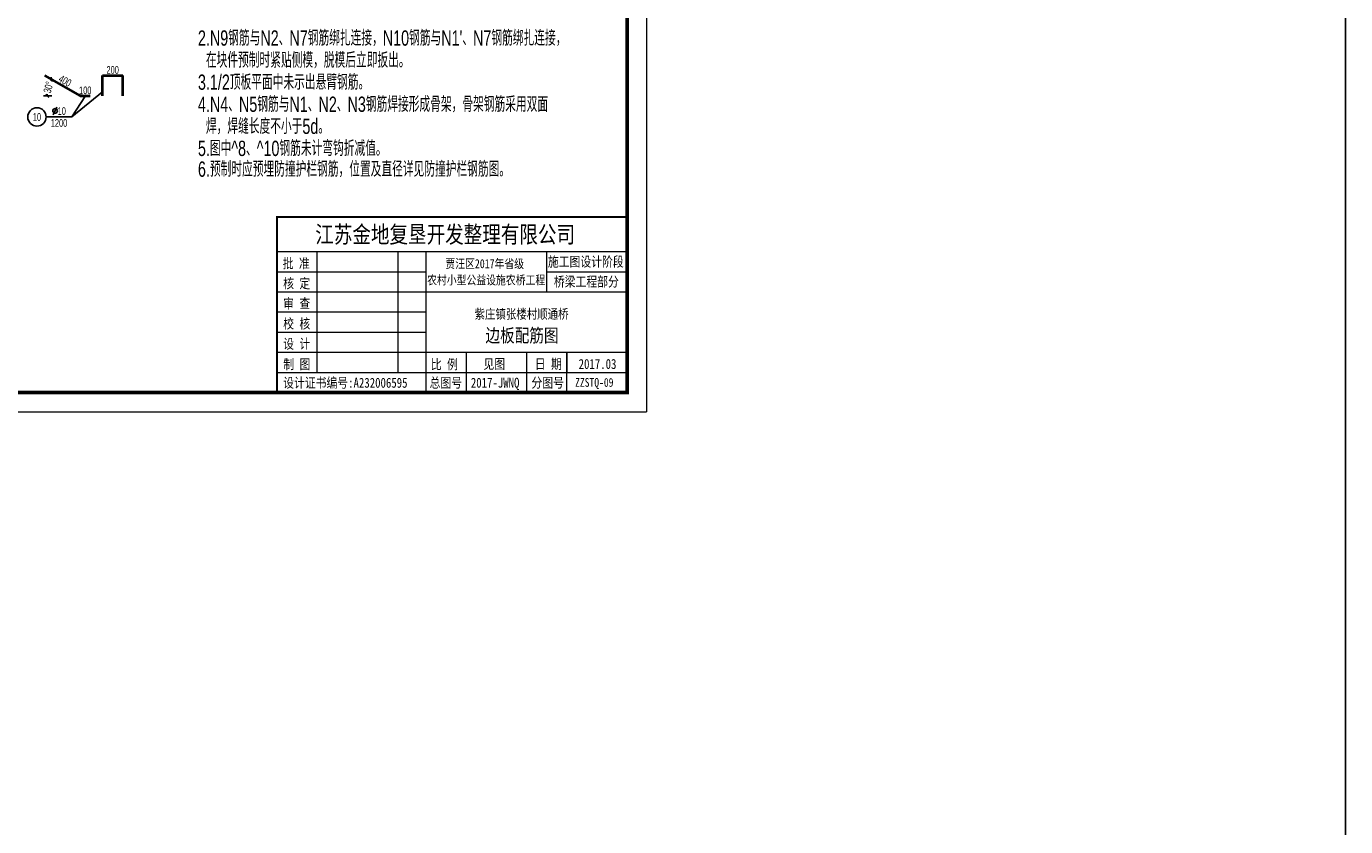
# Model space of a CAD drawing. Header units: millimetres. Extents: x -120871 to -111289, y -80062 to -71425.
# Tile 31 of 37: x -113012 to -111289, y -77979 to -76935. Entities that reach past the tile are written whole.
import ezdxf
from ezdxf.enums import TextEntityAlignment as Align

# ---------------------------------------------------------------- set-up
doc = ezdxf.new("R2010")
doc.units = ezdxf.units.MM
doc.header["$LTSCALE"] = 0.3
doc.header["$PDMODE"] = 99
doc.layers.get('0').update_dxf_attribs({"lineweight": 18})
for name, color, linetype in [('1', 7, 'Continuous'), ('LOCKUP', 7, 'Continuous'), ('TK', 7, 'Continuous'), ('附属', 7, 'Continuous')]:
    doc.layers.add(name, color=color, linetype=linetype)
for name, color, linetype, lineweight in [('BM1', 7, 'Continuous', 15), ('文字', 4, 'Continuous', 18), ('标注', 7, 'Continuous', 18), ('钢筋', 1, 'Continuous', 40)]:
    doc.layers.add(name, color=color, linetype=linetype, lineweight=lineweight)
doc.styles.add('hz-e', font='hztxt_e.shx', dxfattribs={"width": 0.7, "bigfont": 'hztxt.shx'})
doc.styles.add('图框', font='SIMFANG.TTF', dxfattribs={"width": 0.8, "height": 4})
doc.dimstyles.new('ISO-50', dxfattribs={"dimscale": 0.625, "dimtxt": 25, "dimasz": 10, "dimexe": 12.5, "dimexo": 6.25, "dimgap": 6.25, "dimtad": 1, "dimdec": 0, "dimdsep": 46, "dimtxsty": 'hz-e', "dimblk": 'OBLIQUE', "dimcen": 2.5, "dimadec": 0, "dimazin": 0, "dimtfac": 1, "dimtdec": 0, "dimtix": 1, "dimtmove": 2, "dimatfit": 3, "dimldrblk": 'OBLIQUE', "dimfxl": 15, "dimfxlon": 1, "dimarcsym": 0})

# ---------------------------------------------------------------- blocks, each defined once
blk = doc.blocks.new('_Oblique')
at = {"color": 0, "linetype": 'ByBlock', "lineweight": -2}
blk.add_line((-0.5, -0.5), (0.5, 0.5), dxfattribs=at)
blk = doc.blocks.new('*D200')
at = {"layer": 'Defpoints', "color": 0}
for p in [(-112988.3, -76998.7), (-112982.2, -77010.8), (-112942.1, -77025.4), (-112942.1, -77025.4), (-112928.7, -77025.4)]:
    blk.add_point(p, dxfattribs=at)
at = {"layer": '标注', "color": 0, "lineweight": -2}
blk.add_line((-112978.7, -77025.4), (-112989.7, -77025.4), dxfattribs=at)
for start, end in [(150, 152.9763), (177.0237, 180)]:
    blk.add_arc((-112942.1, -77025.4), 42.7, start, end, dxfattribs=at)
at = {"layer": '标注', "color": 0, "lineweight": -2, "xscale": 4, "yscale": 4, "zscale": 4}
for p, rotation in [((-112979, -77004), 60.00000000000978), ((-112984.7, -77025.4), 269.9999999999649)]:
    blk.add_blockref('_Oblique', p, dxfattribs=dict(at, rotation=rotation))
at = {"layer": '标注', "color": 0, "insert": (-112983.3, -77014.3), "char_height": 10, "attachment_point": 5, "rotation": 75, "style": 'hz-e'}
blk.add_mtext('30°', dxfattribs=at)

msp = doc.modelspace()

# ---------------------------------------------------------------- linework, layer by layer
msp.add_line((-114323.835, -77437.677), (-112202.421, -77437.677))
at = {"layer": 'BM1', "linetype": 'Continuous'}
msp.add_line((-112202.421, -75937.525), (-112202.421, -77437.677), dxfattribs=at)
at = {"layer": 'BM1', "color": 0, "linetype": 'Continuous'}
for p, q in [((-112202.421, -75952.679), (-112202.421, -77437.677)), ((-112202.421, -75952.679), (-112202.421, -77437.677)), ((-112202.421, -75952.679), (-112202.421, -77437.677)), ((-112202.421, -75952.679), (-112202.421, -77437.677)), ((-112202.421, -75952.679), (-112202.421, -77437.677)), ((-112684.741, -77183.643), (-112227.419, -77183.643)), ((-112684.741, -77183.643), (-112684.741, -77412.68)), ((-112684.741, -77412.68), (-112684.741, -77183.643)), ((-112684.741, -77228.699), (-112227.419, -77228.699)), ((-112632.175, -77386.397), (-112632.175, -77228.699)), ((-112527.044, -77228.699), (-112527.044, -77386.397)), ((-112490.248, -77228.699), (-112490.248, -77412.68)), ((-112332.55, -77281.265), (-112332.55, -77228.699)), ((-112684.741, -77254.982), (-112490.248, -77254.982)), ((-112332.55, -77254.982), (-112227.419, -77254.982)), ((-112684.741, -77281.265), (-112227.419, -77281.265)), ((-112684.741, -77307.548), (-112490.248, -77307.548)), ((-112684.741, -77333.831), (-112490.248, -77333.831)), ((-112684.741, -77360.114), (-112227.419, -77360.114)), ((-112437.682, -77360.114), (-112437.682, -77412.68)), ((-112358.833, -77360.114), (-112358.833, -77412.68)), ((-112306.267, -77360.114), (-112306.267, -77386.397)), ((-112306.267, -77412.68), (-112306.267, -77360.114)), ((-112684.741, -77386.397), (-112227.419, -77386.397))]:
    msp.add_line(p, q, dxfattribs=at)
at = {"layer": 'BM1', "color": 0, "linetype": 'Continuous', "const_width": 4.999}
msp.add_lwpolyline([(-114239.913, -77412.68), (-114239.913, -75977.676), (-112227.419, -75977.676), (-112227.419, -77412.68)], close=True, dxfattribs=at)
at = {"layer": 'BM1', "color": 0, "linetype": 'Continuous', "const_width": 2.628}
msp.add_lwpolyline([(-112227.419, -77183.643), (-112684.741, -77183.643), (-112684.741, -77412.68)], dxfattribs=at)
at = {"layer": 'LOCKUP'}
msp.add_lwpolyline([(-115479.261, -72420.706), (-111289.294, -72420.706), (-111289.294, -80061.931), (-115479.261, -80061.931)], close=True, dxfattribs=at)
at = {"layer": '钢筋', "ltscale": 0.5}
for p, q in [((-112988.253, -76998.715), (-112942.065, -77025.382)), ((-112912.73, -76998.715), (-112886.063, -76998.715)), ((-112912.73, -77025.382), (-112912.73, -76998.715)), ((-112886.063, -77025.382), (-112886.063, -76998.715)), ((-112942.065, -77025.382), (-112928.731, -77025.382))]:
    msp.add_line(p, q, dxfattribs=at)
at = {"layer": '附属', "ltscale": 0.5}
for p in [(-112912.73, -77020.151), (-112935.055, -77025.382), (-112986.276, -77052.996)]:
    msp.add_line(p, (-112952.73, -77052.996), dxfattribs=at)
at = {"layer": '附属', "color": 7, "ltscale": 0.5}
msp.add_line((-112972.295, -77040.131), (-112976.958, -77050.131), dxfattribs=at)
at = {"layer": '附属', "ltscale": 0.5}
msp.add_circle((-112998.276, -77052.996), 12, dxfattribs=at)
at = {"layer": '附属', "color": 7, "ltscale": 0.5}
msp.add_circle((-112974.627, -77045.131), 3, dxfattribs=at)

# ---------------------------------------------------------------- texts
at = {"style": 'hz-e', "width": 0.7}
for s, p in [("2.N9钢筋与N2、N7钢筋绑扎连接，N10钢筋与N1'、N7钢筋绑扎连接，", (-112788.06, -76959.99)), ('  在块件预制时紧贴侧模，脱模后立即扳出。 ', (-112788.06, -76988.79)), ('3.1/2顶板平面中未示出悬臂钢筋。', (-112788.06, -77017.59)), ('4.N4、N5钢筋与N1、N2、N3钢筋焊接形成骨架，骨架钢筋采用双面', (-112788.06, -77046.39)), ('  焊，焊缝长度不小于5d。', (-112788.06, -77075.19)), ('5.图中^ 8、^ 10钢筋未计弯钩折减值。', (-112788.06, -77103.99)), ('6.预制时应预埋防撞护栏钢筋，位置及直径详见防撞护栏钢筋图。', (-112788.06, -77131.055))]:
    msp.add_text(s, height=20, dxfattribs=at).set_placement(p)
at = {"layer": '1', "color": 7, "linetype": 'Continuous', "style": '图框', "width": 0.8}
for s, height, p in [('江苏金地复垦开发整理有限公司 ', 22.20605, (-112634.837, -77217.399)), ('批 准', 12.9535, (-112677.381, -77250.533)), ('贾汪区2017年省级', 11.7759, (-112464.891, -77250.366)), ('核 定', 12.9535, (-112676.72, -77276.68)), ('农村小型公益设施农桥工程', 11.77594, (-112488.752, -77271.67)), ('审 查', 12.9535, (-112676.72, -77302.963)), ('校 核', 12.9535, (-112676.72, -77329.246)), ('设 计', 12.9535, (-112676.72, -77355.529)), ('制 图', 12.9535, (-112676.549, -77382.175)), ('比 例', 12.9535, (-112483.839, -77382.314)), ('见图', 12.9535, (-112415.179, -77381.853)), ('日 期', 12.9535, (-112348.184, -77381.853)), ('2017.03', 12.9535, (-112290.888, -77381.853)), ('设计证书编号:A232006595 ', 12.95353, (-112676.712, -77406.415)), ('总图号', 12.9535, (-112485.542, -77406.338)), ('2017-JWNQ', 12.9535, (-112431.667, -77406.338)), ('分图号', 12.9535, (-112352.538, -77406.338))]:
    msp.add_text(s, height=height, dxfattribs=at).set_placement(p)
at = {"layer": '1', "color": 7, "linetype": 'Continuous', "char_height": 12.9535, "width": 107.59087, "attachment_point": 5, "style": '图框'}
for s, insert in [('施工图设计阶段', (-112281.549, -77242.608)), ('桥梁工程部分', (-112280.789, -77268.652))]:
    msp.add_mtext(s, dxfattribs=dict(at, insert=insert))
at = {"layer": 'BM1', "color": 0, "linetype": 'Continuous', "style": '图框', "width": 0.8}
msp.add_text('ZZSTQ-09', height=11.5, dxfattribs=at).set_placement((-112295.486, -77405.227))
at = {"layer": 'TK', "lineweight": 0, "style": '图框', "width": 0.8}
for s, height, p in [('紫庄镇张楼村顺通桥', 12.4969, (-112426.835, -77316.425)), ('边板配筋图', 17.4957, (-112412.613, -77346.87))]:
    msp.add_text(s, height=height, dxfattribs=at).set_placement(p)
at = {"layer": '文字', "style": 'hz-e', "width": 0.7}
for s, p in [('200', (-112899.396, -76991.599)), ('100', (-112935.223, -77018.266)), ('10', (-112965.886, -77045.256)), ('10', (-112998.276, -77052.996)), ('1200', (-112969.464, -77060.826))]:
    msp.add_text(s, height=10, dxfattribs=at).set_placement(p, align=Align.MIDDLE)
msp.add_text('400', height=10, rotation=330, dxfattribs=at).set_placement((-112961.58, -77005.851), align=Align.MIDDLE)

# ---------------------------------------------------------------- dimensions: what is measured, and where the dimension line sits
at = {"layer": '标注'}
dim = msp.add_angular_dim_2l(base=(-112982.161, -77010.788), line1=((-112942.065, -77025.382), (-112928.731, -77025.382)), line2=((-112988.253, -76998.715), (-112942.065, -77025.382)), dimstyle='ISO-50', override={"dimscale": 0.4}, dxfattribs=at)
dim.commit()
dim.dimension.update_dxf_attribs({"geometry": '*D200', "text_midpoint": (-112983.281, -77014.338), "dimtype": 162})

doc.saveas('drawing.dxf')
